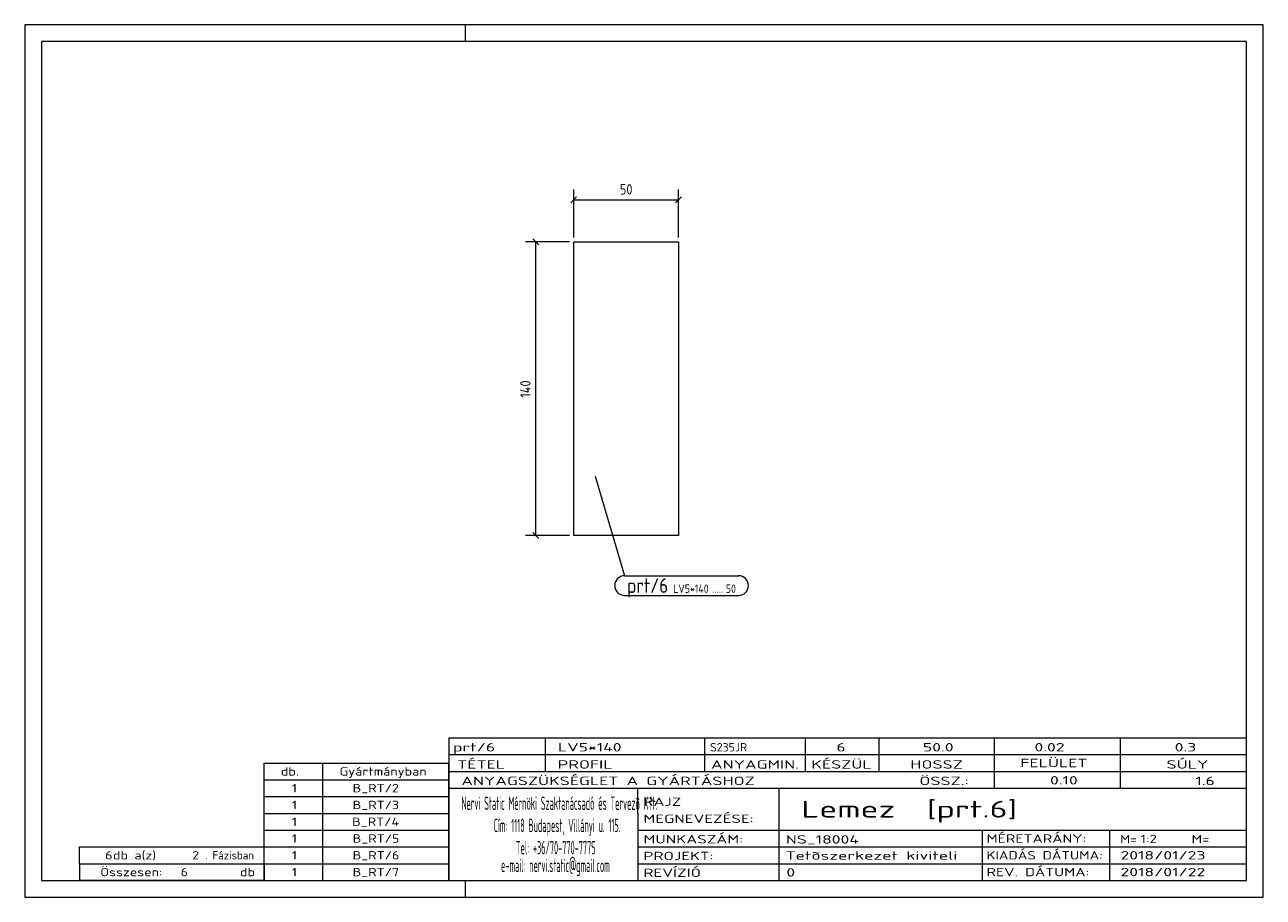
# Model space of a CAD drawing. Header units: millimetres. Extents: x 1 to 296, y 1 to 209.
import ezdxf

# ---------------------------------------------------------------- set-up
doc = ezdxf.new("R2010")
doc.units = ezdxf.units.MM
doc.header["$LTSCALE"] = 0.6
doc.linetypes.add('XKITLINE00', pattern=[0])
for name, color, linetype, lineweight in [('DrawingSheet', 5, 'Continuous', 0), ('OtherObjectType', 1, 'Continuous', 0), ('Part', 2, 'Continuous', 0), ('PartMark', 3, 'Continuous', 0), ('Z-DIMENSIONS', 1, 'Continuous', 0)]:
    doc.layers.add(name, color=color, linetype=linetype, lineweight=lineweight)
doc.styles.add('ISOCPEUR', font='ISOCPEUR.TTF')

msp = doc.modelspace()

# ---------------------------------------------------------------- linework, layer by layer
at = {"layer": 'DrawingSheet', "color": 2, "linetype": 'XKITLINE00', "lineweight": 0}
for p, q in [((296, 209), (1, 209)), ((1, 209), (1, 1)), ((106, 205), (106, 209)), ((296, 1), (296, 209)), ((106, 1), (106, 5)), ((1, 1), (296, 1))]:
    msp.add_line(p, q, dxfattribs=at)
at = {"layer": 'DrawingSheet', "color": 3, "linetype": 'XKITLINE00', "lineweight": 0}
for p, q in [((292, 205), (5, 205)), ((5, 205), (5, 5)), ((292, 5), (292, 205)), ((5, 5), (292, 5))]:
    msp.add_line(p, q, dxfattribs=at)
at = {"layer": 'OtherObjectType', "color": 7, "linetype": 'XKITLINE00', "lineweight": 0}
for p, q in [((102, 39), (292, 39)), ((102, 39), (102, 35)), ((102, 39), (292, 39)), ((125, 35), (125, 39)), ((163, 35), (163, 39)), ((187, 35), (187, 39)), ((204.5, 35), (204.5, 39)), ((232, 35), (232, 39)), ((262, 35), (262, 39)), ((292, 35), (292, 39)), ((58, 33), (102, 33)), ((58, 29), (58, 33)), ((72, 29), (72, 33)), ((102, 35), (292, 35)), ((102, 35), (102, 5)), ((102, 35), (292, 35)), ((102, 29), (102, 33)), ((125, 31), (125, 35)), ((163, 31), (163, 35)), ((187, 31), (187, 35)), ((204.5, 31), (204.5, 35)), ((232, 31), (232, 35)), ((262, 31), (262, 35)), ((292, 31), (292, 35)), ((102, 31), (292, 31)), ((232, 27), (232, 31)), ((262, 27), (262, 31)), ((292, 27), (292, 31)), ((58, 29), (102, 29)), ((58, 25), (58, 29)), ((72, 25), (72, 29)), ((102, 25), (102, 29)), ((102, 27), (292, 27)), ((147, 21), (147, 27)), ((180.7, 17), (180.7, 27)), ((292, 21), (292, 27)), ((58, 25), (102, 25)), ((58, 21), (58, 25)), ((72, 21), (72, 25)), ((102, 21), (102, 25)), ((58, 21), (102, 21)), ((58, 17), (58, 21)), ((72, 17), (72, 21)), ((102, 17), (102, 21)), ((147, 21), (147, 5)), ((292, 17), (292, 21)), ((58, 17), (102, 17)), ((58, 13), (58, 17)), ((72, 13), (72, 17)), ((102, 13), (102, 17)), ((147, 17), (292, 17)), ((180.7, 5), (180.7, 17)), ((229.16, 13), (229.16, 17)), ((259.5, 5), (259.5, 17)), ((292, 13), (292, 17)), ((14, 9), (14, 13)), ((14, 13), (58, 13)), ((14, 13), (58, 13)), ((58, 9), (58, 13)), ((58, 13), (102, 13)), ((58, 9), (58, 13)), ((72, 9), (72, 13)), ((102, 9), (102, 13)), ((147, 13), (292, 13)), ((229.16, 5), (229.16, 13)), ((292, 9), (292, 13)), ((14, 9), (58, 9)), ((14, 9), (14, 5)), ((14, 9), (58, 9)), ((58, 9), (58, 5)), ((58, 9), (102, 9)), ((58, 5), (58, 9)), ((72, 5), (72, 9)), ((102, 5), (102, 9)), ((147, 9), (292, 9)), ((292, 5), (292, 9)), ((58, 5), (14, 5)), ((58, 5), (102, 5)), ((102, 5), (292, 5)), ((139.5, 5), (292, 5))]:
    msp.add_line(p, q, dxfattribs=at)
at = {"layer": 'Part', "color": 2, "linetype": 'XKITLINE00', "lineweight": 0}
for p, q in [((131.75, 87.25), (131.75, 157.25)), ((131.75, 157.25), (156.75, 157.25)), ((156.75, 157.25), (156.75, 87.25)), ((156.75, 87.25), (131.75, 87.25))]:
    msp.add_line(p, q, dxfattribs=at)
at = {"layer": 'PartMark', "color": 7, "linetype": 'XKITLINE00', "lineweight": 0}
for p, q in [((136.9, 101.4), (143.88, 77.66)), ((143.88, 77.66), (171.01, 77.66)), ((143.88, 72.97), (171.01, 72.97))]:
    msp.add_line(p, q, dxfattribs=at)
for centre, start, end in [((143.88, 75.31), 90, 270), ((171.01, 75.31), 270, 90)]:
    msp.add_arc(centre, 2.35, start, end, dxfattribs=at)
at = {"layer": 'Z-DIMENSIONS', "color": 7, "linetype": 'XKITLINE00', "lineweight": 0}
for p, q in [((131.75, 158.25), (131.75, 169.75)), ((156.75, 158.25), (156.75, 169.75)), ((132.46, 167.96), (131.04, 166.54)), ((131.75, 167.25), (156.75, 167.25)), ((157.46, 167.96), (156.04, 166.54)), ((130.75, 157.25), (120.25, 157.25)), ((122.04, 157.96), (123.46, 156.54)), ((122.75, 87.25), (122.75, 157.25)), ((130.75, 87.25), (120.25, 87.25)), ((122.04, 87.96), (123.46, 86.54))]:
    msp.add_line(p, q, dxfattribs=at)
at = {"layer": 'Z-DIMENSIONS', "color": 3}
for p in [(131.75, 167.25), (156.75, 167.25), (122.75, 157.25), (122.75, 87.25)]:
    msp.add_point(p, dxfattribs=at)

# ---------------------------------------------------------------- texts
at = {"layer": 'OtherObjectType', "color": 7, "style": 'ISOCPEUR'}
for s, height, width, p in [('prt/6', 2, 1.525501, (103, 35.76)), ('LV5*140', 2, 1.525501, (128, 35.76)), ('S235JR', 2, 1.02, (164.22, 35.76)), ('6', 2, 1.525501, (194.32, 35.76)), ('50.0', 2, 1.525501, (214.94, 35.76)), ('0.02', 2, 1.525501, (241.51, 35.76)), ('0.3', 2, 1.525501, (274.91, 35.76)), ('TÉTEL', 2, 1.525501, (104, 31.66)), ('PROFIL', 2, 1.525501, (127.96, 31.66)), ('ANYAGMIN.', 2, 1.525501, (164.47, 31.66)), ('KÉSZÜL', 2, 1.525501, (188.37, 31.66)), ('HOSSZ', 2, 1.525501, (211.96, 31.66)), ('FELÜLET', 2, 1.525501, (238.13, 32)), ('SÚLY', 2, 1.525501, (272.96, 31.66)), ('db.', 2, 1.211571, (62, 30)), ('Gyártmányban', 2, 1.211571, (76, 30)), ('ANYAGSZÜKSÉGLET A GYÁRTÁSHOZ', 2, 1.525501, (105, 27.75)), ('ÖSSZ.:', 2, 1.525501, (214.1, 27.75)), ('0.10', 2, 1.525501, (245.21, 27.88)), ('1.6', 2, 1.525501, (279.83, 27.75)), ('1', 2, 1.211571, (64.63, 26)), ('B_RT/2', 2, 1.211571, (79.1, 26)), ('1', 2, 1.211571, (64.63, 22)), ('B_RT/3', 2, 1.211571, (79.1, 22)), ('Nervi Static Mérnöki\xa0Szaktanácsadó\xa0és\xa0Tervezõ Kft.', 3.1765, 0.403093, (105, 21.82)), ('RAJZ', 2, 1.445, (148.38, 22.78)), ('Lemez  [prt.6]', 4, 1.474651, (186, 20)), ('MEGNEVEZÉSE:', 2, 1.445, (148.38, 18.72)), ('1', 2, 1.211571, (64.63, 18)), ('B_RT/4', 2, 1.211571, (78.98, 18)), ('Cím:\xa01118 Budapest, Villányi u. 115.', 3.1765, 0.403093, (112.69, 16.53)), ('1', 2, 1.211571, (64.63, 14)), ('B_RT/5', 2, 1.211571, (79.1, 14)), ('MUNKASZÁM:', 2, 1.445, (148.38, 13.84)), ('NS_18004', 2, 1.525501, (182.28, 13.78)), ('MÉRETARÁNY:', 2, 1.36, (230.1, 14)), ('M=', 2, 1.211571, (261.91, 13.84)), ('1:2', 2, 1.275, (266.79, 13.9)), ('M=', 2, 1.275, (278.95, 13.87)), ('6', 2, 1.211571, (20.14, 10)), ('db a(z)', 2, 1.211571, (22, 10)), ('2', 2, 1.211571, (40.86, 10)), ('. Fázisban', 2, 0.935, (44, 10)), ('1', 2, 1.211571, (64.63, 10)), ('B_RT/6', 2, 1.211571, (79.1, 10)), ('Tel:\xa0+36/70-770-7775', 3.1765, 0.403093, (117.97, 11.24)), ('PROJEKT:', 2, 1.445, (148.38, 9.84)), ('Tetõszerkezet kiviteli ', 2, 1.525501, (182.2, 9.94)), ('KIADÁS DÁTUMA:', 2, 1.275, (230.1, 10)), ('2018/01/23', 2, 1.525501, (262, 10)), ('e-mail:\xa0nervi.static@gmail.com', 3.1765, 0.403093, (114.45, 7)), ('Összesen:            db', 2, 1.211571, (19, 6)), ('6', 2, 1.211571, (38.14, 6)), ('1', 2, 1.211571, (64.63, 6)), ('B_RT/7', 2, 1.211571, (79.1, 6)), ('REVÍZIÓ', 2, 1.445, (148.38, 5.84)), ('0', 2, 1.525501, (182.41, 5.92)), ('REV. DÁTUMA:', 2, 1.36, (230.1, 6)), ('2018/01/22', 2, 1.525501, (262, 6))]:
    msp.add_text(s, height=height, dxfattribs=dict(at, width=width)).set_placement(p)
at = {"layer": 'PartMark', "color": 3, "style": 'ISOCPEUR', "width": 0.85}
msp.add_text('prt/6', height=3.5, dxfattribs=at).set_placement((144.48, 73.56))
at = {"layer": 'PartMark', "color": 4, "style": 'ISOCPEUR', "width": 0.85}
for s, p in [('LV5*140', (155.46, 73.56)), ('.....', (164.83, 73.56)), ('50', (168, 73.56))]:
    msp.add_text(s, height=2, dxfattribs=at).set_placement(p)
at = {"layer": 'Z-DIMENSIONS', "color": 3, "style": 'ISOCPEUR', "width": 0.85}
msp.add_text('50', height=2.5, dxfattribs=at).set_placement((142.75, 168.5))
msp.add_text('140', height=2.5, rotation=90.0002, dxfattribs=at).set_placement((121.5, 120.1))

doc.saveas('drawing.dxf')
